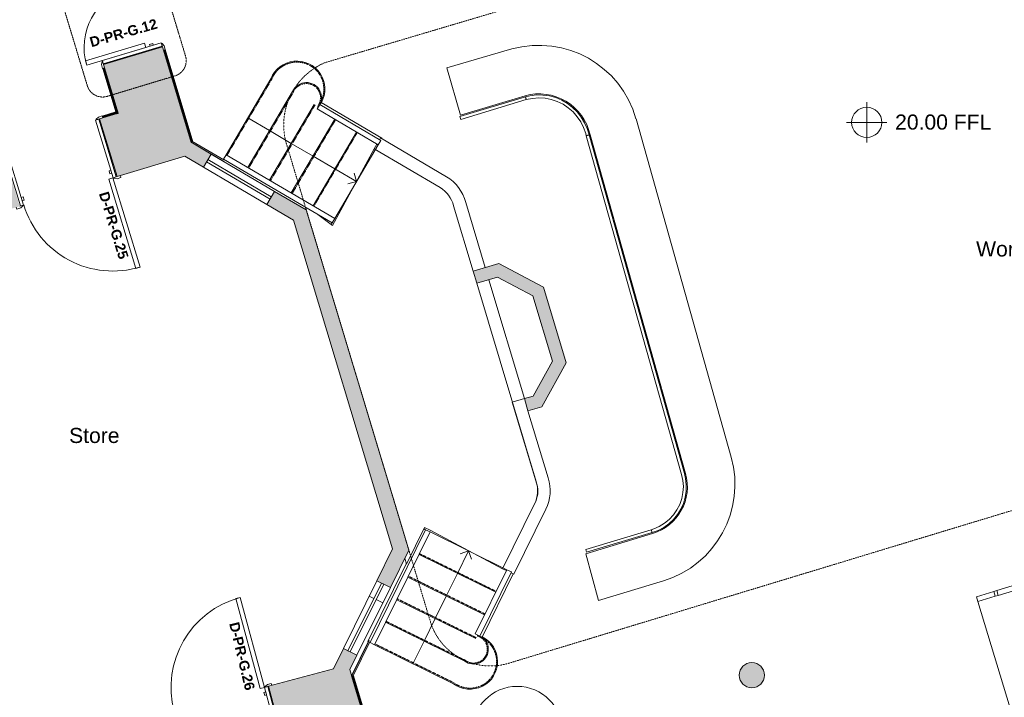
# Model space of a CAD drawing. Header units: millimetres. Extents: x -14859 to 92024, y -10653 to 24175.
# Tile 16 of 30: x -3067 to 6707, y 2730 to 9462. Entities that reach past the tile are written whole.
import ezdxf

# ---------------------------------------------------------------- set-up
doc = ezdxf.new("R2010")
doc.units = ezdxf.units.MM
for name, pattern in [('Dash2', [3, 1.5, -1.5]), ('Hidden2', [3, 2, -1]), ('Overhead', [4, 2.5, -1.5])]:
    doc.linetypes.add(name, pattern=pattern)
for name, color, linetype, lineweight in [('A-ANNO-SYMB', 150, 'Continuous', 9), ('A-AREA-IDEN', 2, 'Continuous', 9), ('A-DETL', 90, 'Continuous', 9), ('A-DOOR', 31, 'Continuous', 9), ('A-DOOR-FRAM', 31, 'Continuous', 18), ('A-DOOR-IDEN', 31, 'Continuous', 9), ('A-FLOR', 192, 'Continuous', 9), ('A-FLOR-HRAL', 11, 'Continuous', 9), ('A-GENM', 13, 'Continuous', 9), ('A-GLAZ', 151, 'Continuous', 9), ('A-WALL', 113, 'Continuous', 9), ('A-WALL-PATT', 111, 'Continuous', 18), ('G-ANNO-TEXT', 231, 'Continuous', 9), ('I-WALL', 2, 'Continuous', 9), ('S-STRS', 31, 'Continuous', 9), ('S-STRS-ANNO', 31, 'Continuous', 9)]:
    doc.layers.add(name, color=color, linetype=linetype, lineweight=lineweight)
doc.styles.add('Arial_1', font='arial.ttf', dxfattribs={"height": 150})
doc.styles.add('Arial_B', font='arialbd.ttf', dxfattribs={"height": 100})

# ---------------------------------------------------------------- blocks, each defined once
blk = doc.blocks.new('Walls 2 - Walls 2-1784028-00_ Ground Intermediate Door Options')
at = {"layer": 'A-WALL-PATT', "lineweight": 9}
for points in [[(-11417.7, 4871.6), (-10862.1, 5956.9), (-10900, 5944.6), (-10943.3, 6077.7), (-10854.6, 6106.6), (-12021.7, 6719.4), (-11434, 4921.6)], [(-3707, 1992), (-2821.9, 2228.4), (-4007.1, 2907.2), (-3710.8, 2003.4)], [(-6727.5, 1190.2), (-5852.3, 1425.1), (-6133, 2277.6)]]:
    blk.add_hatch(color=8, dxfattribs=at).paths.add_polyline_path(points)
at = {"layer": 'A-WALL', "lineweight": 18}
for p, q in [((-10854.6, 6106.6), (-12021.7, 6719.4)), ((-11417.7, 4871.6), (-10862.1, 5956.9)), ((-2821.9, 2228.4), (-4007.1, 2907.2)), ((-6133, 2277.6), (-6727.5, 1190.2)), ((-5852.3, 1425.1), (-6133, 2277.6)), ((-3707, 1992), (-2821.9, 2228.4)), ((-3710.8, 2003.4), (-3707, 1992)), ((-6727.5, 1190.2), (-5852.3, 1425.1))]:
    blk.add_line(p, q, dxfattribs=at)
blk = doc.blocks.new('Railing - Railing-1860461-00_ Ground Intermediate Door Options')
at = {"layer": 'A-FLOR-HRAL'}
for p, q in [((1952.8, 8696.5), (1302.2, 8499)), ((1310.9, 8470.3), (1961.1, 8667.7)), ((1302.2, 8499), (1310.9, 8470.3)), ((2556.1, 8309.4), (3503.9, 4944.1)), ((3532.8, 4952.3), (2585.2, 8316.8)), ((3202.7, 4394.4), (2551.2, 4199.8)), ((2559.8, 4171), (3211.4, 4365.7)), ((3203.3, 4392.5), (3202.7, 4394.4)), ((3203.9, 4390.2), (3203.3, 4392.5)), ((3204.8, 4387.2), (3203.9, 4390.2)), ((3205.9, 4383.7), (3204.8, 4387.2)), ((3208.1, 4376.3), (3205.9, 4383.7)), ((3209.2, 4372.8), (3208.1, 4376.3)), ((3210.1, 4369.9), (3209.2, 4372.8)), ((3210.8, 4367.6), (3210.1, 4369.9)), ((3211.4, 4365.7), (3210.8, 4367.6)), ((2551.2, 4199.8), (2559.8, 4171))]:
    blk.add_line(p, q, dxfattribs=at)
at = {"layer": 'A-FLOR-HRAL', "flags": 128}
for points in [[(2585.2, 8316.8), (2566.9, 8379), (2540.9, 8438.5), (2507.6, 8494.1), (2467.4, 8545.1), (2421.1, 8590.6), (2369.4, 8629.8), (2313.2, 8662.1), (2253.3, 8687.1), (2190.7, 8704.2), (2126.4, 8713.2), (2061.5, 8714), (1997.1, 8706.6), (1952.8, 8696.5)], [(1961.1, 8667.7), (2022.8, 8680.3), (2085.6, 8684.7), (2148.4, 8680.8), (2210.2, 8668.8), (2269.8, 8648.8), (2326.4, 8621.1), (2378.8, 8586.3), (2426.3, 8544.9), (2467.9, 8497.7), (2502.9, 8445.4), (2530.9, 8389), (2551.2, 8329.4), (2556.1, 8309.4)], [(3503.9, 4944.1), (3516.4, 4884.6), (3520.7, 4824), (3516.7, 4763.4), (3504.6, 4703.8), (3484.5, 4646.5), (3456.8, 4592.4), (3422.1, 4542.5), (3380.9, 4497.8), (3334, 4459.1), (3282.3, 4427.1), (3226.8, 4402.4), (3202.7, 4394.4)], [(3211.4, 4365.7), (3270.1, 4387.7), (3325.5, 4417.3), (3376.5, 4454), (3422.3, 4496.9), (3462, 4545.6), (3495, 4599), (3520.7, 4656.2), (3538.7, 4716.4), (3548.6, 4778.4), (3550.3, 4841.1), (3543.8, 4903.6), (3532.8, 4952.3)]]:
    blk.add_lwpolyline(points, dxfattribs=at)
at = {"layer": 'A-FLOR-HRAL'}
for points in [[(1961.1, 8667.7), (1961.1, 8667.7), (1960.9, 8668.3), (1960.2, 8670.9), (1959.1, 8674.8), (1957.7, 8679.6), (1956.2, 8684.7), (1954.8, 8689.5), (1953.7, 8693.4), (1952.9, 8695.9), (1952.8, 8696.5), (1952.8, 8696.5)], [(2556.1, 8309.4), (2556.1, 8309.4), (2556.7, 8309.6), (2559.3, 8310.2), (2563.2, 8311.2), (2568.1, 8312.4), (2573.2, 8313.7), (2578.1, 8315), (2582, 8316), (2584.6, 8316.6), (2585.2, 8316.8), (2585.2, 8316.8)]]:
    blk.add_open_spline(points, degree=3, dxfattribs=at)
blk = doc.blocks.new('Railing - Railing-1968120-00_ Ground Intermediate Door Options')
at = {"layer": 'A-FLOR-HRAL'}
for p, q in [((1455.5, 3360.3), (1769.3, 3997.2)), ((1500.3, 3338.2), (1814.1, 3975.1)), ((1769.3, 3997.2), (1814.1, 3975.1)), ((1500.3, 3338.2), (1455.5, 3360.3))]:
    blk.add_line(p, q, dxfattribs=at)
blk = doc.blocks.new('Railing - Railing-1968124-00_ Ground Intermediate Door Options')
at = {"layer": 'A-FLOR-HRAL'}
for p, q in [((410.2, 3273.3), (962.6, 4394.6)), ((455, 3251.2), (1007.5, 4372.5)), ((962.6, 4394.6), (1007.5, 4372.5)), ((455, 3251.2), (410.2, 3273.3))]:
    blk.add_line(p, q, dxfattribs=at)
blk = doc.blocks.new('Railing - Railing-1968590-00_ Ground Intermediate Door Options')
at = {"layer": 'A-FLOR-HRAL'}
for p, q in [((-1042.8, 8077.1), (-1017.4, 8120.2)), ((-1017.4, 8120.2), (60.2, 7486.7)), ((-1042.8, 8077.1), (34.8, 7443.6)), ((60.2, 7486.7), (34.8, 7443.6))]:
    blk.add_line(p, q, dxfattribs=at)
blk = doc.blocks.new('Curtain Panel - Curtain Panel-4575072-00_ Ground Intermediate Door Options')
at = {"layer": 'A-GLAZ', "lineweight": 18}
for p, q in [((-1199.4, 8071.7), (-1212, 8050.1)), ((-1212, 8050.1), (-582.3, 7679.9)), ((-569.6, 7701.4), (-1199.4, 8071.7)), ((-582.3, 7679.9), (-569.6, 7701.4))]:
    blk.add_line(p, q, dxfattribs=at)
blk = doc.blocks.new('Railing - Railing-2051536-00_ Ground Intermediate Door Options')
at = {"layer": 'A-FLOR-HRAL'}
for p, q in [((-113.7, 8574.4), (-88.4, 8617.5)), ((-88.4, 8617.5), (516.1, 8262.2)), ((-113.7, 8574.4), (490.7, 8219.1)), ((516.1, 8262.2), (490.7, 8219.1))]:
    blk.add_line(p, q, dxfattribs=at)
blk = doc.blocks.new('DKA_Furniture_Church Pew long L shape - DKA_Furniture_Church Pew long L shape-2241822-00_ Ground Intermediate Door Options')
at = {"layer": 'A-GENM'}
for p, q in [((-100, 5450), (-100, 5400)), ((140, 5450), (-100, 5450)), ((-100, 5400), (-100, 3706.5)), ((-100, 5400), (140, 5400)), ((-50, 50), (-50, 5400)), ((139.7, 5450), (171.7, 5450)), ((171.7, 5400), (139.7, 5400)), ((140, 5400), (140, 5450)), ((350, 5450), (171.7, 5450)), ((171.7, 5400), (171.7, 5450)), ((171.7, 5400), (350, 5400)), ((350, 5400), (350, 5450)), ((350, 450), (350, 5400)), ((-100, 1853.7), (-100, 55.8)), ((1750, 450), (350, 450)), ((1800, 450), (1750, 450)), ((1750, 450), (1750, 271.7)), ((1800, 271.7), (1800, 450)), ((1750, 239.7), (1750, 271.7)), ((1800, 271.7), (1750, 271.7)), ((1800, 240), (1750, 240)), ((1750, 240), (1750, 0)), ((1800, 271.7), (1800, 239.7)), ((1800, 0), (1800, 240)), ((-100, 0), (1750, 0)), ((1750, 50), (-50, 50)), ((1750, 0), (1800, 0))]:
    blk.add_line(p, q, dxfattribs=at)
blk = doc.blocks.new('DKA_Door_Int_Dbl_2x1VP_Glazed - 1310 x 2110mm Sgl Swing offset-6792928-00_ Ground Intermediate Door Options')
at = {"layer": 'A-DOOR', "color": 6}
for p, q in [((-690, 325), (-650, 325)), ((-690, 305), (-690, 325)), ((-620, 305), (-655, 305)), ((-650, 325), (-624, 311)), ((-647, -305), (-647, 305)), ((655, 305), (620, 305)), ((624, 311), (650, 325)), ((647, -305), (647, 305)), ((650, 325), (690, 325)), ((690, 325), (690, 305)), ((-690, -325), (-690, -305)), ((-650, -325), (-690, -325)), ((-655, -305), (-620, -305)), ((-624, -311), (-650, -325)), ((620, -305), (655, -305)), ((650, -325), (624, -311)), ((690, -325), (650, -325)), ((690, -305), (690, -325))]:
    blk.add_line(p, q, dxfattribs=at)
at = {"layer": 'A-DOOR', "color": 210, "lineweight": 18}
for p, q in [((-613, 145), (-569, 145)), ((-613, -467), (-613, 145)), ((-569, 145), (-569, -467)), ((569, 145), (613, 145)), ((569, -467), (569, 145)), ((613, 145), (613, -467)), ((-569, -467), (-613, -467)), ((613, -467), (569, -467))]:
    blk.add_line(p, q, dxfattribs=at)
at = {"layer": 'A-DOOR', "color": 6}
for centre, radius, start, end in [((-628, 304), 8.06, 7.12502, 60.25512), ((-628, 304), 8.06, 7.12502, 60.25512), ((628, 304), 8.06, 119.74488, 172.87498), ((628, 304), 8.06, 119.74488, 172.87498), ((-613, 145), 612, 270, 0), ((613, 145), 612, 180, 270), ((-628, -304), 8.06, 299.74488, 352.87498), ((-628, -304), 8.06, 299.74488, 352.87498), ((628, -304), 8.06, 187.12502, 240.25512), ((628, -304), 8.06, 187.12502, 240.25512)]:
    blk.add_arc(centre, radius, start, end, dxfattribs=at)
at = {"layer": 'A-DOOR-FRAM', "color": 210}
for p, q in [((-647, -305), (-647, 305)), ((-647, 305), (-615, 305)), ((-615, 305), (-615, -305)), ((615, -305), (615, 305)), ((615, 305), (647, 305)), ((647, 305), (647, -305)), ((-615, 223), (-596, 223)), ((-615, 191), (-615, 223)), ((-596, 223), (-596, 191)), ((596, 223), (615, 223)), ((596, 191), (596, 223)), ((615, 223), (615, 191)), ((-596, 191), (-615, 191)), ((615, 191), (596, 191)), ((-615, -305), (-647, -305)), ((647, -305), (615, -305))]:
    blk.add_line(p, q, dxfattribs=at)
blk = doc.blocks.new('Int - Sgl - DKA - 1VP - 1010 x 2110mm Sgl Swing-6727262-00_ Ground Intermediate Door Options')
at = {"layer": 'A-DOOR', "color": 6}
for p, q in [((-540, 320), (-500, 320)), ((-540, 300), (-540, 320)), ((-470, 300), (-505, 300)), ((-500, 320), (-474, 306)), ((505, 300), (470, 300)), ((474, 306), (500, 320)), ((500, 320), (540, 320)), ((540, 320), (540, 300)), ((-540, -320), (-540, -300)), ((-500, -320), (-540, -320)), ((-505, -300), (-470, -300)), ((-474, -306), (-500, -320)), ((470, -300), (505, -300)), ((500, -320), (474, -306)), ((540, -320), (500, -320)), ((540, -300), (540, -320))]:
    blk.add_line(p, q, dxfattribs=at)
at = {"layer": 'A-DOOR', "color": 210, "lineweight": 18}
for p, q in [((419, -300), (463, -300)), ((419, -1226), (419, -300)), ((463, -300), (463, -1226)), ((463, -1226), (419, -1226))]:
    blk.add_line(p, q, dxfattribs=at)
at = {"layer": 'A-DOOR', "color": 6}
for centre, radius, start, end in [((-478, 299), 8.06, 7.12502, 60.25512), ((478, 299), 8.06, 119.74488, 172.87498), ((-478, -299), 8.06, 299.74488, 352.87498), ((463, -300), 926, 180, 270), ((478, -299), 8.06, 187.12502, 240.25512)]:
    blk.add_arc(centre, radius, start, end, dxfattribs=at)
at = {"layer": 'A-DOOR-FRAM', "color": 210}
for p, q in [((-497, 300), (-465, 300)), ((-497, -300), (-497, 300)), ((-465, 300), (-465, -300)), ((465, 300), (497, 300)), ((465, -300), (465, 300)), ((497, 300), (497, -300)), ((-465, -222), (-446, -222)), ((-465, -254), (-465, -222)), ((-446, -254), (-465, -254)), ((-446, -222), (-446, -254)), ((446, -222), (465, -222)), ((446, -254), (446, -222)), ((465, -254), (446, -254)), ((465, -222), (465, -254)), ((-465, -300), (-497, -300)), ((497, -300), (465, -300))]:
    blk.add_line(p, q, dxfattribs=at)
blk = doc.blocks.new('Int - Sgl - DKA - 1VP - 1010 x 2110mm Sgl Swing-6727269-00_ Ground Intermediate Door Options')
at = {"layer": 'A-DOOR', "color": 210, "lineweight": 18}
for p, q in [((419, 1061), (419, 135)), ((463, 1061), (419, 1061)), ((463, 135), (463, 1061)), ((419, 135), (463, 135))]:
    blk.add_line(p, q, dxfattribs=at)
at = {"layer": 'A-DOOR', "color": 6}
for p, q in [((-500, 155), (-540, 155)), ((-540, 155), (-540, 135)), ((-505, 135), (-470, 135)), ((-474, 141), (-500, 155)), ((470, 135), (505, 135)), ((500, 155), (474, 141)), ((540, 155), (500, 155)), ((540, 135), (540, 155)), ((-540, -135), (-540, -155)), ((-540, -155), (-500, -155)), ((-470, -135), (-505, -135)), ((-500, -155), (-474, -141)), ((505, -135), (470, -135)), ((474, -141), (500, -155)), ((500, -155), (540, -155)), ((540, -155), (540, -135))]:
    blk.add_line(p, q, dxfattribs=at)
for centre, radius, start, end in [((463, 135), 926, 90, 180), ((-478, 134), 8.06, 7.12502, 60.25512), ((478, 134), 8.06, 119.74488, 172.87498), ((-478, -134), 8.06, 299.74488, 352.87498), ((478, -134), 8.06, 187.12502, 240.25512)]:
    blk.add_arc(centre, radius, start, end, dxfattribs=at)
at = {"layer": 'A-DOOR-FRAM', "color": 210}
for p, q in [((-465, 135), (-497, 135)), ((-497, 135), (-497, -135)), ((-465, -135), (-465, 135)), ((465, 135), (465, -135)), ((497, 135), (465, 135)), ((497, -135), (497, 135)), ((-446, 89), (-465, 89)), ((-465, 89), (-465, 57)), ((-465, 57), (-446, 57)), ((-446, 57), (-446, 89)), ((465, 89), (446, 89)), ((446, 89), (446, 57)), ((446, 57), (465, 57)), ((465, 57), (465, 89)), ((-497, -135), (-465, -135)), ((465, -135), (497, -135))]:
    blk.add_line(p, q, dxfattribs=at)
blk = doc.blocks.new('Basic Wall _ Int - Existing Skirting - ___-4236923-00_ Ground Intermediate Door Options')
at = {"layer": 'I-WALL'}
for p, q in [((-2113.4, 8545.4), (-2247.6, 8504.7)), ((-2109.2, 8544.2), (-2246.9, 8502.4)), ((-2102.6, 8539.6), (-2245, 8496.3)), ((-2244.8, 8495.6), (-2101.6, 8539.1)), ((-2091.2, 8537.5), (-2243.5, 8491.3)), ((-2090, 8533.7), (-2242.3, 8487.4)), ((-2095.3, 8550.9), (-2096.2, 8550.6)), ((-2094.6, 8548.6), (-2095.5, 8548.4)), ((-2095.3, 8550.9), (-2094.6, 8548.6)), ((-2092.7, 8542.6), (-2094.6, 8548.6)), ((-2092.7, 8542.6), (-2093.7, 8542.3)), ((-2093.4, 8541.6), (-2092.5, 8541.9)), ((-2092.7, 8542.6), (-2092.5, 8541.8)), ((-2092.5, 8541.9), (-2091.2, 8537.5)), ((-2091.2, 8537.5), (-2090, 8533.7))]:
    blk.add_line(p, q, dxfattribs=at)
blk = doc.blocks.new('Basic Wall _ Int - Existing Skirting - ___-4237023-00_ Ground Intermediate Door Options')
at = {"layer": 'I-WALL'}
for p, q in [((-2243.3, 8977.8), (-2113.4, 8545.4)), ((-2241, 8978.4), (-2110.1, 8542.7)), ((-2235, 8980.3), (-2102.6, 8539.6)), ((-2101.6, 8539.1), (-2234.3, 8980.5)), ((-2229.9, 8981.8), (-2094.5, 8531.3)), ((-2226.1, 8982.9), (-2090.7, 8532.4)), ((-2108.2, 8528.2), (-2107.9, 8527.3)), ((-2105.7, 8528), (-2107.9, 8527.3)), ((-2105.9, 8528.9), (-2105.7, 8527.9)), ((-2105.7, 8527.9), (-2099.6, 8529.8)), ((-2099.9, 8530.7), (-2099.6, 8529.8)), ((-2098.9, 8530), (-2099.6, 8529.8)), ((-2098.9, 8530), (-2099.2, 8530.9)), ((-2094.5, 8531.3), (-2098.9, 8530)), ((-2090.7, 8532.4), (-2094.5, 8531.3))]:
    blk.add_line(p, q, dxfattribs=at)
blk = doc.blocks.new('Basic Wall _ Int - Existing Skirting - ___-4379296-00_ Ground Intermediate Door Options')
at = {"layer": 'I-WALL'}
for p, q in [((-1364.6, 8242.6), (-1640, 9159.1)), ((-1362.2, 8248.7), (-1636.1, 9160.2)), ((-1359.1, 8254), (-1631.8, 9161.5)), ((-1358.6, 8254.9), (-1631.1, 9161.7)), ((-1350.7, 8250.6), (-1625, 9163.6)), ((-1347.7, 8248.9), (-1622.7, 9164.2)), ((-1363.2, 8243), (-1364.6, 8242.6))]:
    blk.add_line(p, q, dxfattribs=at)
blk = doc.blocks.new('Basic Wall _ Int - NEW Skirting - ___-4379366-00_ Ground Intermediate Door Options')
at = {"layer": 'I-WALL'}
for p, q in [((-1365, 8244), (-1361.7, 8249.5)), ((-1040.3, 8053.1), (-1365, 8244)), ((-1358.4, 8255.2), (-1361.7, 8249.5)), ((-1040.2, 8068.1), (-1358.4, 8255.2))]:
    blk.add_line(p, q, dxfattribs=at)
blk = doc.blocks.new('Basic Wall _ Int - NEW Skirting - ___-4379471-00_ Ground Intermediate Door Options')
at = {"layer": 'I-WALL'}
for p, q in [((228.2, 2944.2), (400.5, 3293.9)), ((242.1, 2943), (408.9, 3281.5)), ((235.1, 2943.6), (228.2, 2944.2))]:
    blk.add_line(p, q, dxfattribs=at)
at = {"layer": 'I-WALL', "flags": 128}
blk.add_lwpolyline([(242.1, 2943), (241.8, 2943.1), (240.9, 2943.1), (239.4, 2943.3), (237.4, 2943.4), (235.1, 2943.6)], dxfattribs=at)
blk = doc.blocks.new('Basic Wall _ Int - Existing Skirting - ___-4379550-00_ Ground Intermediate Door Options')
at = {"layer": 'I-WALL'}
for p, q in [((519.2, 1981.9), (228.2, 2944.2)), ((523.1, 1983), (232.5, 2943.8)), ((527.4, 1984.3), (237.4, 2943.4)), ((528.1, 1984.6), (238.2, 2943.4)), ((244.9, 2942.8), (247.5, 2942.6)), ((534.2, 1986.4), (245, 2942.8)), ((546.4, 1954.1), (247.5, 2942.6))]:
    blk.add_line(p, q, dxfattribs=at)
at = {"layer": 'I-WALL', "flags": 128}
blk.add_lwpolyline([(242.2, 2943), (243.6, 2942.9), (244.6, 2942.8), (244.9, 2942.8), (245, 2942.8)], dxfattribs=at)
blk = doc.blocks.new('Curtain Panel1 - Curtain Panel-4889750-00_ Ground Intermediate Door Options')
at = {"layer": 'A-GLAZ', "lineweight": 18}
for p, q in [((523.4, 3865.6), (191.7, 3192.3)), ((214.2, 3181.3), (545.9, 3854.5)), ((545.9, 3854.5), (523.4, 3865.6)), ((191.7, 3192.3), (214.2, 3181.3))]:
    blk.add_line(p, q, dxfattribs=at)
blk = doc.blocks.new('Floor Plan - 9mm - Circle-3441286-00_ Ground Intermediate Door Options')
at = {"layer": 'A-ANNO-SYMB'}
blk.add_line((-9, 0), (9, 0), dxfattribs=at)
for start, end in [(360, 180), (180, 360)]:
    blk.add_arc((0, 0), 9, start, end, dxfattribs=at)

msp = doc.modelspace()

# ---------------------------------------------------------------- hatches: boundary and pattern name
at = {"layer": 'A-GENM'}
msp.add_hatch(color=8, dxfattribs=at).paths.add_polyline_path([(4200.4, 2824.4), (4239.1, 2830.5), (4273.9, 2848.3), (4301.6, 2875.9), (4319.3, 2910.8), (4325.4, 2949.4), (4319.3, 2988), (4301.6, 3022.9), (4273.9, 3050.5), (4239.1, 3068.3), (4200.4, 3074.4), (4161.8, 3068.3), (4127, 3050.5), (4099.3, 3022.9), (4081.5, 2988), (4075.4, 2949.4), (4081.5, 2910.8), (4099.3, 2875.9), (4127, 2848.3), (4161.8, 2830.5)])
at = {"layer": 'A-WALL-PATT', "lineweight": 9}
h = msp.add_hatch(color=8, dxfattribs=at)
h.paths.add_polyline_path([(-2089.7, 8532.7), (-1506.1, 8710), (-1651, 9192.3), (-2235.2, 9016.7), (-2115.8, 8619.3)])
h.paths.add_polyline_path([(-2622, 10304), (-2037.8, 10479.5), (-2200, 11019.1), (-2783.2, 10840.3), (-2636.8, 10353.2)])
at = {"layer": 'A-WALL-PATT'}
h = msp.add_hatch(color=8, dxfattribs=at)
h.paths.add_polyline_path([(-5323, 6923.9), (-5259.2, 6943.3), (-5379, 7338), (-5426.8, 7323.5), (-5451.5, 7404.8), (-5403.7, 7419.3), (-5404.3, 7421.3), (-5434.4, 7517.1), (-5510, 7494.2), (-5329.3, 6943.3)])
h.paths.add_polyline_path([(-3316.7, 7533.1), (-3067.6, 7608.8), (-3242, 8182.9), (-3491.1, 8107.2), (-3461.3, 8009.2), (-3413.4, 8023.7), (-3388.7, 7942.3), (-3436.6, 7927.8), (-3318.9, 7540.4)])
h.paths.add_polyline_path([(-2101.2, 7902.2), (-1333.4, 8135.4), (-1506.1, 8710), (-2275.5, 8476.3), (-2188.4, 8189.3)])
at = {"layer": 'A-WALL-PATT', "lineweight": 9}
h = msp.add_hatch(color=8, dxfattribs=at)
h.paths.add_polyline_path([(-349, 7471.6), (-412.7, 7683), (-537.4, 7756.3), (-613.4, 7627), (-356.6, 7476)])
h.paths.add_polyline_path([(-1243.1, 7997.2), (-1167.1, 8126.5), (-1365.8, 8243.3), (-1333.4, 8135.4), (-1428.9, 8106.4)])
for points in [[(634.5, 4205.2), (731.7, 4402.5), (-222.3, 7571.1), (-412.7, 7683), (577.4, 4394.6)], [(1469.5, 6842.9), (1846.5, 6955.5), (1687.6, 7038.5), (1433.7, 6962.7)], [(2028.2, 6719.6), (1978.3, 6886.7), (1846.5, 6955.5), (1674.8, 6904.2)], [(2222.5, 6069), (2307.3, 6222), (2132.8, 6805.9), (1978.3, 6886.7), (2185.8, 6191.8)], [(2030.2, 5722.1), (2200.1, 5770.8), (2357.3, 6054.4), (2307.3, 6222), (2222.5, 6069)], [(1978.1, 5577.1), (2114.4, 5616.2), (2200.1, 5770.8), (1942.3, 5696.9)], [(612.7, 3821.6), (795.1, 4191.8), (731.7, 4402.5), (478.1, 3887.9)], [(139.6, 2861.3), (281, 3148.3), (146.4, 3214.6), (5, 2927.6), (92.2, 2884.6)]]:
    msp.add_hatch(color=8, dxfattribs=at).paths.add_polyline_path(points)
h = msp.add_hatch(color=8, dxfattribs=at)
h.paths.add_polyline_path([(-9892.6, 64.2), (-9632, 134.2), (-9683.8, 327.2), (-9886.1, 72.5)])
h.paths.add_polyline_path([(-8350.4, 478.3), (-7896.5, 600.1), (-7966.5, 860.9), (-8420.4, 739), (-8394.8, 643.4)])
h.paths.add_polyline_path([(-6689.3, 924.2), (-5489.7, 1246.3), (-5559.7, 1507), (-6759.3, 1185)])
h.paths.add_polyline_path([(-4269.7, 1573.8), (-1503.4, 2316.4), (-1573.4, 2577.2), (-4339.7, 1834.5), (-4276, 1597)])
h.paths.add_polyline_path([(-527.9, 2578.3), (268, 2792), (210.7, 3005.6), (139.6, 2861.3), (5, 2927.6), (46.7, 3012.1), (-597.9, 2839.1), (-562.9, 2708.7)])
h = msp.add_hatch(color=8, dxfattribs=at)
h.paths.add_polyline_path([(597.6, -375.4), (598.5, -375.2), (499.9, -49.1), (1073.9, 124.5), (903.1, 692.8), (328.5, 520.1), (550, -217.1)])
h.paths.add_polyline_path([(-48.5, 1774.7), (526.1, 1947.4), (239.8, 2900.3), (239, 2900.1), (268, 2792), (-307.8, 2637.4), (-125.4, 2030.5)])

# ---------------------------------------------------------------- linework, layer by layer
at = {"layer": 'A-ANNO-SYMB', "linetype": 'Hidden2'}
for p, q in [((-1841.2, 10489.2), (-1421.1, 9100.9)), ((-2396.3, 8806), (-2816.3, 10194.2)), ((-1527.1, 8903), (-2198.4, 8700))]:
    msp.add_line(p, q, dxfattribs=at)
for centre, radius, start, end in [((-1573, 9054.9), 158.7, 286.82589, 16.83477), ((-2244.3, 8852), 158.8, 196.83477, 286.82589)]:
    msp.add_arc(centre, radius, start, end, dxfattribs=at)
at = {"layer": 'A-DETL', "linetype": 'Dash2'}
for p, q in [((-37.9, 9034.4), (9943.4, 11999.4)), ((1017, 3457.4), (-417.6, 8222.1)), ((11763, 6098.5), (1787.8, 3068.6))]:
    msp.add_line(p, q, dxfattribs=at)
at = {"layer": 'A-DETL'}
for p, q in [((5341.7, 8641.2), (5341.7, 8241.2)), ((5541.7, 8441.2), (5141.7, 8441.2))]:
    msp.add_line(p, q, dxfattribs=at)
msp.add_circle((5341.7, 8441.2), 150, dxfattribs=at)
at = {"layer": 'A-DETL', "linetype": 'Dash2'}
for centre, radius, start, end in [((226.3, 8416), 672.5, 113.13183, 196.75659), ((1606.1, 3666.9), 625.3, 199.57753, 286.89561)]:
    msp.add_arc(centre, radius, start, end, dxfattribs=at)
at = {"layer": 'A-FLOR'}
for p, q in [((1819.1, 9170.6), (1171.5, 8983.6)), ((1171.5, 8983.6), (1307.7, 8512)), ((1307.7, 8512), (1950, 8706.1)), ((3995.8, 5115.5), (3050.8, 8476.4)), ((2594.9, 8319.2), (3542.4, 4954.8)), ((452.1, 8178.1), (39.1, 7417.4)), ((1107.3, 7792.9), (452.1, 8178.1)), ((-231.5, 7600.2), (-223.5, 7571.8)), ((39.1, 7417.4), (-108.6, 7527.9)), ((1822.2, 5662.4), (1942.3, 5696.9)), ((2065.8, 4848), (1822.2, 5662.4)), ((773.8, 4053.7), (952.8, 4417)), ((952.8, 4417), (1006.9, 4390.3)), ((1006.9, 4390.3), (1726.5, 4007.7)), ((3214.2, 4356.1), (2552.7, 4156.1)), ((756.7, 4113.9), (773.8, 4053.7)), ((2552.7, 4156.1), (2677, 3692.3)), ((2677, 3692.3), (3322.6, 3887.4))]:
    msp.add_line(p, q, dxfattribs=at)
for centre, radius, start, end in [((2086.8, 8205.8), 1001.2, 15.67658, 105.50737), ((2087.6, 8204.7), 520, 12.72423, 105.35067), ((964.1, 7549.3), 282.6, 13.10256, 59.55039), ((3033.2, 4844.6), 1000, 286.81701, 15.71761), ((3073.2, 4822.7), 487.5, 286.81701, 15.71761), ((1824.2, 4775.7), 252.1, 331.01208, 16.6522)]:
    msp.add_arc(centre, radius, start, end, dxfattribs=at)
at = {"layer": 'A-GENM', "lineweight": 18}
for start, end in [(90, 180), (0, 90), (180, 360)]:
    msp.add_arc((4200.4, 2949.4), 125, start, end, dxfattribs=at)
at = {"layer": 'A-WALL', "color": 7, "lineweight": 18}
for p, q in [((-1651, 9192.3), (-2235.2, 9016.7)), ((-1365.8, 8243.3), (-1651, 9192.3)), ((-2235.2, 9016.7), (-2089.7, 8532.7)), ((-2089.7, 8532.7), (-2275.5, 8476.3)), ((-2101.2, 7902.2), (-2275.5, 8476.3)), ((-1167.1, 8126.5), (-1365.8, 8243.3)), ((-1243.1, 7997.2), (-1167.1, 8126.5)), ((-2101.2, 7902.2), (-1428.9, 8106.4)), ((-1428.9, 8106.4), (-1243.1, 7997.2)), ((-537.4, 7756.3), (-613.4, 7627)), ((-222.3, 7571.1), (-537.4, 7756.3)), ((-613.4, 7627), (-349, 7471.6)), ((731.7, 4402.5), (-222.3, 7571.1)), ((-349, 7471.6), (634.5, 4205.2)), ((1687.6, 7038.5), (1433.7, 6962.7)), ((2132.8, 6805.9), (1687.6, 7038.5)), ((1433.7, 6962.7), (1469.5, 6842.9)), ((1469.5, 6842.9), (1674.8, 6904.2)), ((1674.8, 6904.2), (2028.2, 6719.6)), ((2357.3, 6054.4), (2132.8, 6805.9)), ((2028.2, 6719.6), (2222.5, 6069)), ((2222.5, 6069), (2030.2, 5722.1)), ((2114.4, 5616.2), (2357.3, 6054.4)), ((2030.2, 5722.1), (1942.3, 5696.9)), ((1942.3, 5696.9), (1978.1, 5577.1)), ((1978.1, 5577.1), (2114.4, 5616.2)), ((795.1, 4191.8), (731.7, 4402.5)), ((634.5, 4205.2), (478.1, 3887.9)), ((612.7, 3821.6), (795.1, 4191.8)), ((478.1, 3887.9), (612.7, 3821.6)), ((146.4, 3214.6), (46.7, 3012.1)), ((281, 3148.3), (146.4, 3214.6)), ((210.7, 3005.6), (281, 3148.3)), ((46.7, 3012.1), (-597.9, 2839.1)), ((239, 2900.1), (210.7, 3005.6)), ((-597.9, 2839.1), (-527.9, 2578.3)), ((239.8, 2900.3), (239, 2900.1)), ((526.1, 1947.4), (239.8, 2900.3))]:
    msp.add_line(p, q, dxfattribs=at)
at = {"layer": 'I-WALL'}
for p, q in [((450.3, 8179.1), (478.1, 8226.5)), ((503.5, 8269.6), (513.6, 8286.9)), ((513.6, 8286.9), (1168.8, 7901.7)), ((-1167.1, 8126.5), (-537.4, 7756.3)), ((1105.4, 7793.9), (450.3, 8179.1)), ((-613.4, 7627), (-1243.1, 7997.2)), ((1360, 7646.2), (1553.5, 6998.5)), ((1433.7, 6962.7), (1239.3, 7613.4)), ((2058.2, 4872.4), (1469.5, 6842.9)), ((1589.3, 6878.7), (1942.3, 5696.9)), ((1978.1, 5577.1), (2177.2, 4910.6)), ((1726.5, 4007.7), (2044.7, 4653.6)), ((2156.9, 4598.3), (1838.7, 3952.5)), ((1726.5, 4007.7), (1765.1, 3988.7)), ((1809.9, 3966.6), (1838.7, 3952.5)), ((146.4, 3214.6), (478.1, 3887.9)), ((612.7, 3821.6), (281, 3148.3)), ((402.8, 3734.9), (448.1, 3712.6)), ((470.5, 3701.5), (537.3, 3668.6)), ((227.1, 2944.3), (393.3, 3281.6)), ((518.3, 1981.6), (227.1, 2944.3))]:
    msp.add_line(p, q, dxfattribs=at)
for centre, radius, start, end in [((959.6, 7545.9), 412.8, 14.07413, 59.55039), ((959.6, 7545.9), 287.8, 13.56836, 59.55039), ((1790.2, 4779), 408.8, 333.7705, 18.78273), ((1790.2, 4779), 283.8, 333.7705, 19.21327)]:
    msp.add_arc(centre, radius, start, end, dxfattribs=at)
at = {"layer": 'S-STRS'}
for p, q in [((-574.2, 8874.1), (-1017.4, 8120.2)), ((-358.7, 8747.4), (-801.9, 7993.5)), ((-143.2, 8620.7), (-586.4, 7866.8)), ((-75.7, 8639.1), (-88.4, 8617.5)), ((-75.7, 8639.1), (528.7, 8283.8)), ((59.7, 8472.5), (-370.9, 7740.1)), ((275.2, 8345.8), (-155.4, 7613.4)), ((490.7, 8219.1), (60.2, 7486.7)), ((526.2, 8279.5), (528.7, 8283.8)), ((-1052.6, 8060.3), (-1053.1, 8059.5)), ((-1042.8, 8077.1), (-1046.1, 8071.5)), ((25.4, 7427.6), (34.8, 7443.6)), ((962.6, 4394.6), (945.8, 4402.9)), ((1007.5, 4372.5), (1769.3, 3997.2)), ((897, 4148.3), (1658.8, 3772.9)), ((387.4, 3284.5), (771.1, 4063.2)), ((786.5, 3924), (1548.3, 3548.7)), ((1523.1, 3327), (1832.7, 3955.4)), ((676, 3699.7), (1460.6, 3313.2)), ((565.5, 3475.5), (1350.1, 3088.9)), ((1500.3, 3338.2), (1523.1, 3327)), ((387.4, 3284.5), (394.2, 3281.2)), ((405.8, 3275.5), (410.2, 3273.3)), ((455, 3251.2), (1239.6, 2864.7))]:
    msp.add_line(p, q, dxfattribs=at)
at = {"layer": 'S-STRS', "linetype": 'Overhead'}
for p, q in [((-565.2, 8869.7), (-1008.8, 8115.1)), ((-349.8, 8742.9), (-793.3, 7988.4)), ((-134.6, 8615.7), (-577.8, 7861.7)), ((68.3, 8467.4), (-362.3, 7735)), ((283.8, 8340.7), (-146.7, 7608.3)), ((901.4, 4157.2), (1663.2, 3781.9)), ((790.9, 3933), (1552.7, 3557.6)), ((680.4, 3708.7), (1465, 3322.2)), ((569.9, 3484.5), (1355.3, 3097.5)), ((459.5, 3260.2), (1244.8, 2873.2))]:
    msp.add_line(p, q, dxfattribs=at)
at = {"layer": 'S-STRS'}
for centre, radius, start, end in [((-315.8, 8772.2), 277.8, 330.9821, 158.46261), ((-221.3, 8687.2), 150, 322.76813, 156.33265), ((1402.5, 3085.4), 274.3, 233.56855, 63.48638), ((1437.6, 3207.5), 147.3, 233.56855, 54.57409)]:
    msp.add_arc(centre, radius, start, end, dxfattribs=at)
at = {"layer": 'S-STRS', "linetype": 'Overhead'}
for centre, radius, start, end in [((-315.8, 8772.2), 267.8, 333.6077, 158.62783), ((-221.3, 8687.2), 140, 322.28129, 156.57093), ((1437.6, 3207.5), 137.3, 233.20261, 74.72419), ((1402.5, 3085.4), 264.3, 233.37684, 56.65892)]:
    msp.add_arc(centre, radius, start, end, dxfattribs=at)
at = {"layer": 'S-STRS-ANNO'}
for p, q in [((-802.3, 8486.2), (-586.7, 8359.5)), ((-586.7, 8359.5), (-371.2, 8232.8)), ((-371.2, 8232.8), (-155.7, 8106.1)), ((-155.7, 8106.1), (59.8, 7979.4)), ((59.8, 7979.4), (275.3, 7852.7)), ((275.3, 7852.7), (253.1, 7938.3)), ((275.3, 7852.7), (189.8, 7830.5)), ((1277.9, 3960.6), (1388.4, 4184.9)), ((1388.4, 4184.9), (1304.7, 4156.4)), ((1388.4, 4184.9), (1416.8, 4101.2)), ((1167.4, 3736.3), (1277.9, 3960.6)), ((1056.9, 3512.1), (1167.4, 3736.3)), ((946.4, 3287.8), (1056.9, 3512.1)), ((835.9, 3063.6), (946.4, 3287.8))]:
    msp.add_line(p, q, dxfattribs=at)

# ---------------------------------------------------------------- block references
at = {"layer": 'A-ANNO-SYMB', "xscale": 49.99999999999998, "yscale": 49.99999999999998, "zscale": 49.99999999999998}
msp.add_blockref('Floor Plan - 9mm - Circle-3441286-00_ Ground Intermediate Door Options', (1871.2, 2388.4), dxfattribs=at)
at = {"layer": 'A-DOOR', "color": 6}
for name, p, rotation in [('DKA_Door_Int_Dbl_2x1VP_Glazed - 1310 x 2110mm Sgl Swing offset-6792928-00_ Ground Intermediate Door Options', (-2131.6, 9731.8), 286.7256112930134), ('Int - Sgl - DKA - 1VP - 1010 x 2110mm Sgl Swing-6727262-00_ Ground Intermediate Door Options', (-2671.6, 8042.5), 16.89079660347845), ('Int - Sgl - DKA - 1VP - 1010 x 2110mm Sgl Swing-6727269-00_ Ground Intermediate Door Options', (-1050.7, 2577.8), 15.02755478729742)]:
    msp.add_blockref(name, p, dxfattribs=dict(at, rotation=rotation))
at = {"layer": 'A-FLOR-HRAL'}
for name in ['Railing - Railing-1860461-00_ Ground Intermediate Door Options', 'Railing - Railing-2051536-00_ Ground Intermediate Door Options', 'Railing - Railing-1968590-00_ Ground Intermediate Door Options', 'Railing - Railing-1968124-00_ Ground Intermediate Door Options', 'Railing - Railing-1968120-00_ Ground Intermediate Door Options']:
    msp.add_blockref(name, (0, 0), dxfattribs=at)
at = {"layer": 'A-GENM', "rotation": 106.8268404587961}
msp.add_blockref('DKA_Furniture_Church Pew long L shape - DKA_Furniture_Church Pew long L shape-2241822-00_ Ground Intermediate Door Options', (7382.5, 2136.9), dxfattribs=at)
at = {"layer": 'A-GLAZ'}
for name in ['Curtain Panel - Curtain Panel-4575072-00_ Ground Intermediate Door Options', 'Curtain Panel1 - Curtain Panel-4889750-00_ Ground Intermediate Door Options']:
    msp.add_blockref(name, (0, 0), dxfattribs=at)
at = {"layer": 'A-WALL'}
msp.add_blockref('Walls 2 - Walls 2-1784028-00_ Ground Intermediate Door Options', (0, 0), dxfattribs=at)
at = {"layer": 'I-WALL'}
for name in ['Basic Wall _ Int - Existing Skirting - ___-4379296-00_ Ground Intermediate Door Options', 'Basic Wall _ Int - Existing Skirting - ___-4237023-00_ Ground Intermediate Door Options', 'Basic Wall _ Int - Existing Skirting - ___-4236923-00_ Ground Intermediate Door Options', 'Basic Wall _ Int - NEW Skirting - ___-4379366-00_ Ground Intermediate Door Options', 'Basic Wall _ Int - NEW Skirting - ___-4379471-00_ Ground Intermediate Door Options', 'Basic Wall _ Int - Existing Skirting - ___-4379550-00_ Ground Intermediate Door Options']:
    msp.add_blockref(name, (0, 0), dxfattribs=at)

# ---------------------------------------------------------------- texts
at = {"layer": 'A-AREA-IDEN', "char_height": 150, "attachment_point": 1, "style": 'Arial_1'}
for s, insert, width in [('Worship Hall', (6427.1, 7259.1), 1471.097), ('Store', (-2577.1, 5406.4), 617.299)]:
    msp.add_mtext(s, dxfattribs=dict(at, insert=insert, width=width))
at = {"layer": 'A-DOOR-IDEN', "char_height": 100, "width": 849.789, "attachment_point": 1, "style": 'Arial_B'}
for s, insert, rotation in [('D-PR-G.12', (-2382.8, 9283.3), 16), ('D-PR-G.25', (-2186.5, 7763.5), 287), ('D-PR-G.26', (-891.2, 3486.4), 283.49223)]:
    msp.add_mtext(s, dxfattribs=dict(at, insert=insert, rotation=rotation))
at = {"layer": 'G-ANNO-TEXT', "color": 7, "lineweight": 18, "insert": (5622.9, 8519.7), "char_height": 150, "width": 1178.481, "attachment_point": 1, "style": 'Arial_1'}
msp.add_mtext('20.00 FFL', dxfattribs=at)

doc.saveas('drawing.dxf')
